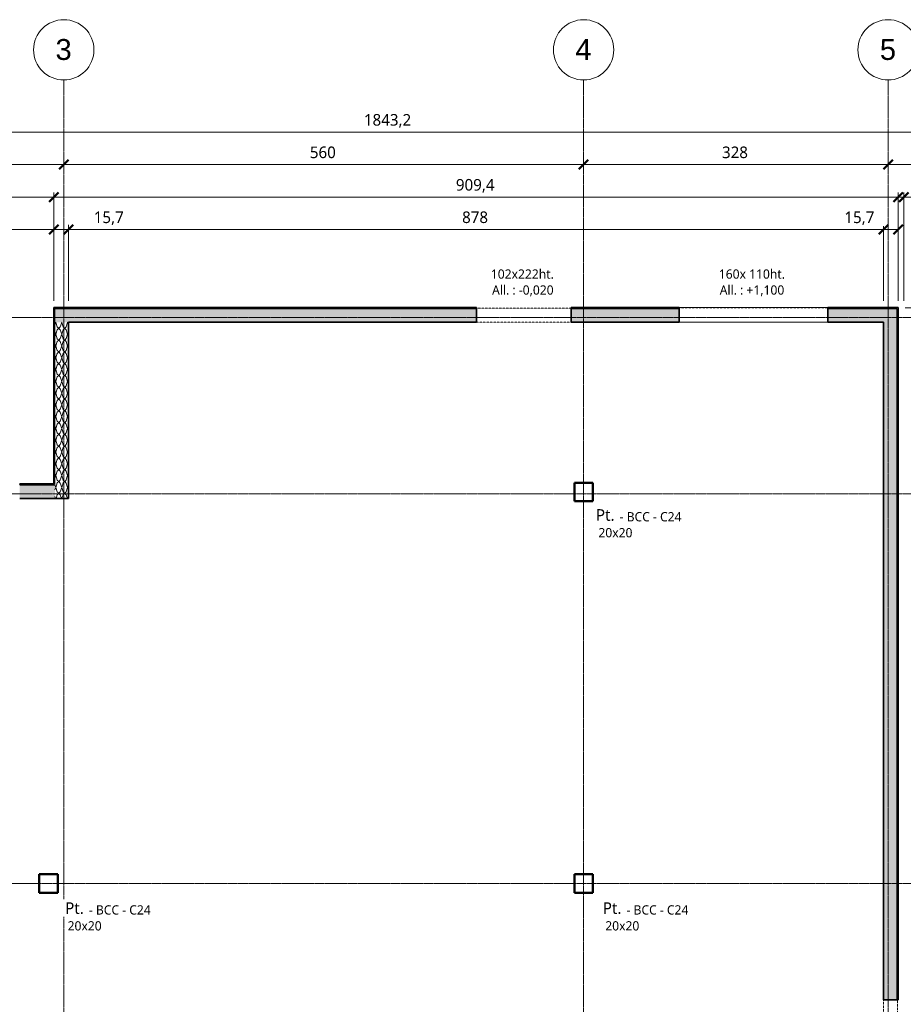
# Model space of a CAD drawing. Header units: millimetres. Extents: x -71081 to 41905, y -31219 to 13463.
# Tile 6 of 15: x -62651 to -53132, y -24431 to -13818. Entities that reach past the tile are written whole.
import ezdxf

# ---------------------------------------------------------------- set-up
doc = ezdxf.new("R2010")
doc.units = ezdxf.units.MM
doc.linetypes.add('Ligne de quadrillage', pattern=[22.225, 12.7, -3.175, 3.175, -3.175])
doc.linetypes.add('Projeté', pattern=[3.96875, 2.38125, -1.5875])
for name, color, linetype, lineweight in [('A-ANNO-DIMS', 211, 'Continuous', 9), ('A-ANNO-DIMS-50', 211, 'Continuous', 9), ('A-DETL-GENF', 92, 'Projeté', 18), ('A-DETL-MEDM', 33, 'Continuous', 35), ('A-DOOR-IDEN', 31, 'Continuous', 9), ('A-GLAZ', 151, 'Continuous', 18), ('A-GLAZ-IDEN', 152, 'Continuous', 9), ('A-WALL', 113, 'Continuous', 18), ('A-WALL-PATT', 111, 'Continuous', 35), ('S-COLS', 52, 'Continuous', 18), ('S-COLS-IDEN', 171, 'Continuous', 9), ('S-GRID', 1, 'Continuous', 9), ('S-GRID-IDEN', 1, 'Continuous', 9)]:
    doc.layers.add(name, color=color, linetype=linetype, lineweight=lineweight)
doc.styles.add('Arial', font='arial.ttf', dxfattribs={"height": 225})
doc.styles.add('Roboto', font='txt', dxfattribs={"height": 100})
doc.styles.add('Roboto_1', font='txt', dxfattribs={"height": 125})
doc.styles.add('Roboto_B', font='txt', dxfattribs={"height": 125})
doc.dimstyles.new('Diagonale_-_Arial_2_5_mm', dxfattribs={"dimscale": 304.8, "dimtxt": 131.342559, "dimasz": 0.328084, "dimexe": 0.164042, "dimexo": 0.246063, "dimgap": 0.082021, "dimtad": 1, "dimdec": 1, "dimlfac": 0.1, "dimrnd": 0.1, "dimdsep": 46, "dimtxsty": 'Roboto_1', "dimblk1": 'OBLIQUE', "dimblk2": 'OBLIQUE', "dimsah": 1, "dimcen": 0.09, "dimazin": 0, "dimtfac": 1, "dimtdec": 4, "dimtix": 1, "dimtmove": 1, "dimatfit": 3, "dimfxl": 1, "dimtvp": 1, "dimtfill": 1, "dimtolj": 1, "dimtzin": 0, "dimarcsym": 2})
doc.dimstyles.new('Diagonale_-_Arial_2_5_mm_1', dxfattribs={"dimscale": 304.8, "dimtxt": 131.342559, "dimasz": 0.328084, "dimexe": 0.164042, "dimexo": 0.246063, "dimgap": 0.082021, "dimtad": 1, "dimdec": 1, "dimlfac": 0.1, "dimrnd": 0.1, "dimdsep": 46, "dimtxsty": 'Roboto_1', "dimblk1": 'OBLIQUE', "dimblk2": 'OBLIQUE', "dimsah": 1, "dimcen": 0.09, "dimazin": 0, "dimtfac": 1, "dimtdec": 4, "dimtix": 1, "dimtmove": 0, "dimatfit": 3, "dimfxl": 1, "dimtvp": 1, "dimtfill": 1, "dimtolj": 1, "dimtzin": 0, "dimarcsym": 2})
pattern_1 = [(45, (0, 0), (126.99991, 254.00053), [22.451, -157.154]), (45, (47.625, 111.125), (126.99991, 254.00053), [22.451, -157.154]), (45, (63.5, 0), (126.99991, 254.00053), [22.451, -157.154]), (45, (111.125, 111.125), (126.99991, 254.00053), [22.451, -157.154]), (71.565, (15.875, 15.875), (127.00037, 507.99987), [50.201, -351.408]), (71.565, (31.75, 63.5), (127.00037, 507.99987), [50.201, -351.408]), (71.565, (79.375, 15.875), (127.00037, 507.99987), [50.201, -351.408]), (71.565, (95.25, 63.5), (127.00037, 507.99987), [50.201, -351.408]), (135, (15.875, 111.125), (126.99991, -254.00053), [22.451, -157.154]), (135, (63.5, 0), (126.99991, -254.00053), [22.451, -157.154]), (135, (79.375, 111.125), (126.99991, -254.00053), [22.451, -157.154]), (135, (127, 0), (126.99991, -254.00053), [22.451, -157.154]), (108.435, (31.75, 63.5), (127.00037, -507.99987), [50.201, -351.408]), (108.435, (47.625, 15.875), (127.00037, -507.99987), [50.201, -351.408]), (108.435, (95.25, 63.5), (127.00037, -507.99987), [50.201, -351.408]), (108.435, (111.125, 15.875), (127.00037, -507.99987), [50.201, -351.408])]
pattern_2 = [(45, (0, 0), (-56.1266, 56.1266), []), (45, (19.844, 0), (0, 112.2532), []), (45, (-19.844, 0), (0, 112.2532), [])]

# ---------------------------------------------------------------- blocks, each defined once
blk = doc.blocks.new('Porte-Ouverture - 102 x 222 cm-201730-Charpente - Rdc')
at = {"layer": 'A-DETL-GENF'}
for p, q in [((502, 75), (-518, 75)), ((-518, -75), (502, -75))]:
    blk.add_line(p, q, dxfattribs=at)
at = {"layer": 'A-DETL-MEDM'}
for p, q in [((-518, 75), (-518, -75)), ((502, -75), (502, 75))]:
    blk.add_line(p, q, dxfattribs=at)
blk = doc.blocks.new('Fenêtre-Ouverture carrée - 160 x 110 cm-231635-Charpente - Rdc')
at = {"layer": 'A-GLAZ', "linetype": 'Projeté'}
for p, q in [((-808, 78), (792, 78)), ((792, -78), (-808, -78))]:
    blk.add_line(p, q, dxfattribs=at)
at = {"layer": 'A-GLAZ'}
for p, q in [((-808, -78), (-808, 78)), ((792, 78), (792, -78))]:
    blk.add_line(p, q, dxfattribs=at)
blk = doc.blocks.new('Poteau - Bois d_oeuvre - 200x200-280362-Charpente - Rdc')
at = {"layer": 'S-COLS', "lineweight": 50}
for p, q in [((100, 100), (-100, 100)), ((-100, 100), (-100, -100)), ((100, -100), (100, 100)), ((-100, -100), (100, -100))]:
    blk.add_line(p, q, dxfattribs=at)
blk = doc.blocks.new('Poteau - Bois d_oeuvre - 200x200-389654-Charpente - Rdc')
at = {"layer": 'S-COLS', "lineweight": 50}
for p, q in [((100, 100), (-100, 100)), ((-100, 100), (-100, -100)), ((100, -100), (100, 100)), ((-100, -100), (100, -100))]:
    blk.add_line(p, q, dxfattribs=at)
blk = doc.blocks.new('Poteau - Bois d_oeuvre - 200x200-389667-Charpente - Rdc')
at = {"layer": 'S-COLS', "lineweight": 50}
for p, q in [((100, 100), (-100, 100)), ((-100, 100), (-100, -100)), ((100, -100), (100, 100)), ((-100, -100), (100, -100))]:
    blk.add_line(p, q, dxfattribs=at)
blk = doc.blocks.new('Quadrillage - Extrémité de la ligne de quadrillage - Cercle-11506-Charpente - Rdc')
at = {"layer": 'S-GRID-IDEN'}
blk.add_circle((0, 0), 6.5, dxfattribs=at)
blk = doc.blocks.new('DIMBLOCK3-Charpente - Rdc')
at = {"layer": 'A-ANNO-DIMS-50', "lineweight": 50}
for p, q in [((-63986, -15380), (-64036, -15430)), ((-63986, -15380), (-63936, -15330)), ((-62176, -15380), (-62226, -15430)), ((-62176, -15380), (-62126, -15330))]:
    blk.add_line(p, q, dxfattribs=at)
at = {"layer": 'A-ANNO-DIMS-50'}
for p, q in [((-63986, -15380), (-63986, -15330)), ((-63986, -15380), (-62176, -15380)), ((-63986, -15380), (-63986, -15384)), ((-62176, -15380), (-62176, -15330)), ((-62176, -15380), (-62176, -15384))]:
    blk.add_line(p, q, dxfattribs=at)
at = {"layer": 'A-ANNO-DIMS-50', "color": 0, "insert": (-63230, -15185), "char_height": 125, "width": 358.44, "attachment_point": 1, "line_spacing_factor": 1.016846, "style": 'Roboto_1', "bg_fill": 3, "box_fill_scale": 1.25, "bg_fill_color": 256, "bg_fill_true_color": 13158600, "bg_fill_transparency": 0}
blk.add_mtext('181', dxfattribs=at)
blk = doc.blocks.new('_Oblique')
at = {"color": 0, "linetype": 'ByBlock', "lineweight": -2}
blk.add_line((-0.5, -0.5), (0.5, 0.5), dxfattribs=at)
blk = doc.blocks.new('DIMBLOCK4-Charpente - Rdc')
at = {"layer": 'A-ANNO-DIMS-50', "lineweight": 50}
for p, q in [((-62176, -15380), (-62226, -15430)), ((-62176, -15380), (-62126, -15330)), ((-56576, -15380), (-56626, -15430)), ((-56576, -15380), (-56526, -15330))]:
    blk.add_line(p, q, dxfattribs=at)
at = {"layer": 'A-ANNO-DIMS-50'}
for p, q in [((-62176, -15380), (-62176, -15330)), ((-62176, -15380), (-56576, -15380)), ((-62176, -15380), (-62176, -15384)), ((-56576, -15380), (-56576, -15330)), ((-56576, -15380), (-56576, -15384))]:
    blk.add_line(p, q, dxfattribs=at)
at = {"layer": 'A-ANNO-DIMS-50', "color": 0, "insert": (-59525, -15185), "char_height": 125, "width": 358.44, "attachment_point": 1, "line_spacing_factor": 1.016846, "style": 'Roboto_1', "bg_fill": 3, "box_fill_scale": 1.25, "bg_fill_color": 256, "bg_fill_true_color": 13158600, "bg_fill_transparency": 0}
blk.add_mtext('560', dxfattribs=at)
blk = doc.blocks.new('DIMBLOCK5-Charpente - Rdc')
at = {"layer": 'A-ANNO-DIMS-50', "lineweight": 50}
for p, q in [((-56576, -15380), (-56626, -15430)), ((-56576, -15380), (-56526, -15330)), ((-53296, -15380), (-53346, -15430)), ((-53296, -15380), (-53246, -15330))]:
    blk.add_line(p, q, dxfattribs=at)
at = {"layer": 'A-ANNO-DIMS-50'}
for p, q in [((-56576, -15380), (-56576, -15330)), ((-56576, -15380), (-53296, -15380)), ((-56576, -15380), (-56576, -15384)), ((-53296, -15380), (-53296, -15330)), ((-53296, -15380), (-53296, -15384))]:
    blk.add_line(p, q, dxfattribs=at)
at = {"layer": 'A-ANNO-DIMS-50', "color": 0, "insert": (-55085, -15185), "char_height": 125, "width": 358.44, "attachment_point": 1, "line_spacing_factor": 1.016846, "style": 'Roboto_1', "bg_fill": 3, "box_fill_scale": 1.25, "bg_fill_color": 256, "bg_fill_true_color": 13158600, "bg_fill_transparency": 0}
blk.add_mtext('328', dxfattribs=at)
blk = doc.blocks.new('DIMBLOCK6-Charpente - Rdc')
at = {"layer": 'A-ANNO-DIMS-50', "lineweight": 50}
for p, q in [((-53296, -15380), (-53346, -15430)), ((-53296, -15380), (-53246, -15330)), ((-49536, -15380), (-49586, -15430)), ((-49536, -15380), (-49486, -15330))]:
    blk.add_line(p, q, dxfattribs=at)
at = {"layer": 'A-ANNO-DIMS-50'}
for p, q in [((-53296, -15380), (-53296, -15330)), ((-53296, -15380), (-49536, -15380)), ((-53296, -15380), (-53296, -15384)), ((-49536, -15380), (-49536, -15330)), ((-49536, -15380), (-49536, -15384))]:
    blk.add_line(p, q, dxfattribs=at)
at = {"layer": 'A-ANNO-DIMS-50', "color": 0, "insert": (-51565, -15185), "char_height": 125, "width": 358.44, "attachment_point": 1, "line_spacing_factor": 1.016846, "style": 'Roboto_1', "bg_fill": 3, "box_fill_scale": 1.25, "bg_fill_color": 256, "bg_fill_true_color": 13158600, "bg_fill_transparency": 0}
blk.add_mtext('376', dxfattribs=at)
blk = doc.blocks.new('DIMBLOCK8-Charpente - Rdc')
at = {"layer": 'A-ANNO-DIMS-50', "lineweight": 50}
for p, q in [((-67893, -15030), (-67943, -15080)), ((-67893, -15030), (-67843, -14980)), ((-49461, -15030), (-49511, -15080)), ((-49461, -15030), (-49411, -14980))]:
    blk.add_line(p, q, dxfattribs=at)
at = {"layer": 'A-ANNO-DIMS-50'}
for p, q in [((-67893, -15030), (-67893, -14980)), ((-67893, -15030), (-49461, -15030)), ((-67893, -15030), (-67893, -16602)), ((-49461, -15030), (-49461, -14980)), ((-49461, -15030), (-49461, -16847))]:
    blk.add_line(p, q, dxfattribs=at)
at = {"layer": 'A-ANNO-DIMS-50', "color": 0, "insert": (-58943, -14835), "char_height": 125, "width": 638.07, "attachment_point": 1, "line_spacing_factor": 1.016846, "style": 'Roboto_1', "bg_fill": 3, "box_fill_scale": 1.25, "bg_fill_color": 256, "bg_fill_true_color": 13158600, "bg_fill_transparency": 0}
blk.add_mtext('1843,2', dxfattribs=at)
blk = doc.blocks.new('DIMBLOCK9-Charpente - Rdc')
at = {"layer": 'A-ANNO-DIMS-50', "lineweight": 50}
for p, q in [((-67893, -15730), (-67843, -15680)), ((-62283, -15730), (-62233, -15680)), ((-67893, -15730), (-67943, -15780)), ((-62283, -15730), (-62333, -15780))]:
    blk.add_line(p, q, dxfattribs=at)
at = {"layer": 'A-ANNO-DIMS-50'}
for p, q in [((-67893, -15730), (-67893, -15680)), ((-62283, -15730), (-62283, -15680)), ((-67893, -15730), (-62283, -15730)), ((-67893, -15730), (-67893, -16602)), ((-62283, -15730), (-62283, -16847))]:
    blk.add_line(p, q, dxfattribs=at)
at = {"layer": 'A-ANNO-DIMS-50', "color": 0, "insert": (-65237, -15535), "char_height": 125, "width": 358.44, "attachment_point": 1, "line_spacing_factor": 1.016846, "style": 'Roboto_1', "bg_fill": 3, "box_fill_scale": 1.25, "bg_fill_color": 256, "bg_fill_true_color": 13158600, "bg_fill_transparency": 0}
blk.add_mtext('561', dxfattribs=at)
blk = doc.blocks.new('DIMBLOCK10-Charpente - Rdc')
at = {"layer": 'A-ANNO-DIMS-50', "lineweight": 50}
for p, q in [((-62283, -15730), (-62233, -15680)), ((-53189, -15730), (-53139, -15680)), ((-62283, -15730), (-62333, -15780)), ((-53189, -15730), (-53239, -15780))]:
    blk.add_line(p, q, dxfattribs=at)
at = {"layer": 'A-ANNO-DIMS-50'}
for p, q in [((-62283, -15730), (-62283, -15680)), ((-53189, -15730), (-53189, -15680)), ((-62283, -15730), (-53189, -15730)), ((-62283, -15730), (-62283, -16847)), ((-53189, -15730), (-53189, -16847))]:
    blk.add_line(p, q, dxfattribs=at)
at = {"layer": 'A-ANNO-DIMS-50', "color": 0, "insert": (-57952, -15535), "char_height": 125, "width": 518.59, "attachment_point": 1, "line_spacing_factor": 1.016846, "style": 'Roboto_1', "bg_fill": 3, "box_fill_scale": 1.25, "bg_fill_color": 256, "bg_fill_true_color": 13158600, "bg_fill_transparency": 0}
blk.add_mtext('909,4', dxfattribs=at)
blk = doc.blocks.new('DIMBLOCK11-Charpente - Rdc')
at = {"layer": 'A-ANNO-DIMS-50', "lineweight": 50}
for p, q in [((-53189, -15730), (-53139, -15680)), ((-53126, -15730), (-53076, -15680)), ((-53189, -15730), (-53239, -15780)), ((-53126, -15730), (-53176, -15780))]:
    blk.add_line(p, q, dxfattribs=at)
at = {"layer": 'A-ANNO-DIMS-50'}
for p, q in [((-53189, -15730), (-53189, -15680)), ((-53126, -15730), (-53126, -15680)), ((-53189, -15730), (-53126, -15730)), ((-53189, -15730), (-53189, -16847)), ((-52986, -15730), (-53157, -15730)), ((-53126, -15730), (-53126, -16847)), ((-52753, -15730), (-52986, -15730))]:
    blk.add_line(p, q, dxfattribs=at)
at = {"layer": 'A-ANNO-DIMS-50', "color": 0, "insert": (-52986, -15535), "char_height": 125, "width": 279.63, "attachment_point": 1, "line_spacing_factor": 1.016846, "style": 'Roboto_1', "bg_fill": 3, "box_fill_scale": 1.25, "bg_fill_color": 256, "bg_fill_true_color": 13158600, "bg_fill_transparency": 0}
blk.add_mtext('6,3', dxfattribs=at)
blk = doc.blocks.new('DIMBLOCK12-Charpente - Rdc')
at = {"layer": 'A-ANNO-DIMS-50', "lineweight": 50}
for p, q in [((-53126, -15730), (-53076, -15680)), ((-49461, -15730), (-49411, -15680)), ((-53126, -15730), (-53176, -15780)), ((-49461, -15730), (-49511, -15780))]:
    blk.add_line(p, q, dxfattribs=at)
at = {"layer": 'A-ANNO-DIMS-50'}
for p, q in [((-53126, -15730), (-53126, -15680)), ((-49461, -15730), (-49461, -15680)), ((-53126, -15730), (-49461, -15730)), ((-53126, -15730), (-53126, -16847)), ((-49461, -15730), (-49461, -16847))]:
    blk.add_line(p, q, dxfattribs=at)
at = {"layer": 'A-ANNO-DIMS-50', "color": 0, "insert": (-51509, -15535), "char_height": 125, "width": 518.59, "attachment_point": 1, "line_spacing_factor": 1.016846, "style": 'Roboto_1', "bg_fill": 3, "box_fill_scale": 1.25, "bg_fill_color": 256, "bg_fill_true_color": 13158600, "bg_fill_transparency": 0}
blk.add_mtext('366,5', dxfattribs=at)
blk = doc.blocks.new('DIMBLOCK14-Charpente - Rdc')
at = {"layer": 'A-ANNO-DIMS-50', "lineweight": 50}
for p, q in [((-67736, -16080), (-67786, -16130)), ((-67736, -16080), (-67686, -16030)), ((-62283, -16080), (-62333, -16130)), ((-62283, -16080), (-62233, -16030))]:
    blk.add_line(p, q, dxfattribs=at)
at = {"layer": 'A-ANNO-DIMS-50'}
for p, q in [((-67736, -16080), (-67736, -16030)), ((-67736, -16080), (-62283, -16080)), ((-67736, -16080), (-67736, -16602)), ((-62283, -16080), (-62283, -16030)), ((-62283, -16080), (-62283, -16847))]:
    blk.add_line(p, q, dxfattribs=at)
at = {"layer": 'A-ANNO-DIMS-50', "color": 0, "insert": (-65225, -15885), "char_height": 125, "width": 518.59, "attachment_point": 1, "line_spacing_factor": 1.016846, "style": 'Roboto_1', "bg_fill": 3, "box_fill_scale": 1.25, "bg_fill_color": 256, "bg_fill_true_color": 13158600, "bg_fill_transparency": 0}
blk.add_mtext('545,3', dxfattribs=at)
blk = doc.blocks.new('DIMBLOCK15-Charpente - Rdc')
at = {"layer": 'A-ANNO-DIMS-50', "lineweight": 50}
for p, q in [((-62283, -16080), (-62333, -16130)), ((-62283, -16080), (-62233, -16030)), ((-62126, -16080), (-62176, -16130)), ((-62126, -16080), (-62076, -16030))]:
    blk.add_line(p, q, dxfattribs=at)
at = {"layer": 'A-ANNO-DIMS-50'}
for p, q in [((-62283, -16080), (-62283, -16030)), ((-62283, -16080), (-62126, -16080)), ((-62283, -16080), (-62283, -16847)), ((-61853, -16080), (-62204, -16080)), ((-62126, -16080), (-62126, -16030)), ((-62126, -16080), (-62126, -16848)), ((-61521, -16080), (-61853, -16080))]:
    blk.add_line(p, q, dxfattribs=at)
at = {"layer": 'A-ANNO-DIMS-50', "color": 0, "insert": (-61853, -15885), "char_height": 125, "width": 399.11, "attachment_point": 1, "line_spacing_factor": 1.016846, "style": 'Roboto_1', "bg_fill": 3, "box_fill_scale": 1.25, "bg_fill_color": 256, "bg_fill_true_color": 13158600, "bg_fill_transparency": 0}
blk.add_mtext('15,7', dxfattribs=at)
blk = doc.blocks.new('DIMBLOCK16-Charpente - Rdc')
at = {"layer": 'A-ANNO-DIMS-50', "lineweight": 50}
for p, q in [((-62126, -16080), (-62176, -16130)), ((-62126, -16080), (-62076, -16030)), ((-53346, -16080), (-53396, -16130)), ((-53346, -16080), (-53296, -16030))]:
    blk.add_line(p, q, dxfattribs=at)
at = {"layer": 'A-ANNO-DIMS-50'}
for p, q in [((-62126, -16080), (-62126, -16030)), ((-62126, -16080), (-53346, -16080)), ((-62126, -16080), (-62126, -16848)), ((-53346, -16080), (-53346, -16030)), ((-53346, -16080), (-53346, -16848))]:
    blk.add_line(p, q, dxfattribs=at)
at = {"layer": 'A-ANNO-DIMS-50', "color": 0, "insert": (-57885, -15885), "char_height": 125, "width": 358.44, "attachment_point": 1, "line_spacing_factor": 1.016846, "style": 'Roboto_1', "bg_fill": 3, "box_fill_scale": 1.25, "bg_fill_color": 256, "bg_fill_true_color": 13158600, "bg_fill_transparency": 0}
blk.add_mtext('878', dxfattribs=at)
blk = doc.blocks.new('DIMBLOCK17-Charpente - Rdc')
at = {"layer": 'A-ANNO-DIMS-50'}
for p, q in [((-53767, -16080), (-53434, -16080)), ((-53434, -16080), (-53267, -16080)), ((-53346, -16080), (-53346, -16030)), ((-53346, -16080), (-53189, -16080)), ((-53346, -16080), (-53346, -16848)), ((-53189, -16080), (-53189, -16030)), ((-53189, -16080), (-53189, -16847))]:
    blk.add_line(p, q, dxfattribs=at)
at = {"layer": 'A-ANNO-DIMS-50', "lineweight": 50}
for p, q in [((-53346, -16080), (-53396, -16130)), ((-53346, -16080), (-53296, -16030)), ((-53189, -16080), (-53239, -16130)), ((-53189, -16080), (-53139, -16030))]:
    blk.add_line(p, q, dxfattribs=at)
at = {"layer": 'A-ANNO-DIMS-50', "color": 0, "insert": (-53767, -15885), "char_height": 125, "width": 399.11, "attachment_point": 1, "line_spacing_factor": 1.016846, "style": 'Roboto_1', "bg_fill": 3, "box_fill_scale": 1.25, "bg_fill_color": 256, "bg_fill_true_color": 13158600, "bg_fill_transparency": 0}
blk.add_mtext('15,7', dxfattribs=at)
blk = doc.blocks.new('DIMBLOCK45-Charpente - Rdc')
at = {"layer": 'A-ANNO-DIMS-50', "lineweight": 50}
for p, q in [((-51557, -16922), (-51607, -16872)), ((-51557, -16922), (-51507, -16972)), ((-51557, -26736), (-51607, -26686)), ((-51557, -26736), (-51507, -26786))]:
    blk.add_line(p, q, dxfattribs=at)
at = {"layer": 'A-ANNO-DIMS-50'}
for p, q in [((-51557, -16922), (-53114, -16922)), ((-51557, -26736), (-51557, -16922)), ((-51557, -16922), (-51507, -16922)), ((-51557, -26736), (-53114, -26736)), ((-51557, -26736), (-51507, -26736))]:
    blk.add_line(p, q, dxfattribs=at)
at = {"layer": 'A-ANNO-DIMS-50', "color": 0, "insert": (-51752, -22045), "char_height": 125, "width": 518.59, "attachment_point": 1, "rotation": 90, "line_spacing_factor": 1.016846, "style": 'Roboto_1', "bg_fill": 3, "box_fill_scale": 1.25, "bg_fill_color": 256, "bg_fill_true_color": 13158600, "bg_fill_transparency": 0}
blk.add_mtext('981,4', dxfattribs=at)
blk = doc.blocks.new('DIMBLOCK52-Charpente - Rdc')
at = {"layer": 'A-ANNO-DIMS-50', "lineweight": 50}
for p, q in [((-52218, -17079), (-52268, -17029)), ((-52218, -17079), (-52168, -17129)), ((-52218, -26579), (-52268, -26529)), ((-52218, -26579), (-52168, -26629))]:
    blk.add_line(p, q, dxfattribs=at)
at = {"layer": 'A-ANNO-DIMS-50'}
for p, q in [((-52218, -17079), (-52268, -17079)), ((-52218, -26579), (-52218, -17079)), ((-52218, -17079), (-52214, -17079)), ((-52218, -26579), (-53115, -26579)), ((-52218, -26579), (-52168, -26579))]:
    blk.add_line(p, q, dxfattribs=at)
at = {"layer": 'A-ANNO-DIMS-50', "color": 0, "insert": (-52413, -21978), "char_height": 125, "width": 358.44, "attachment_point": 1, "rotation": 90, "line_spacing_factor": 1.016846, "style": 'Roboto_1', "bg_fill": 3, "box_fill_scale": 1.25, "bg_fill_color": 256, "bg_fill_true_color": 13158600, "bg_fill_transparency": 0}
blk.add_mtext('950', dxfattribs=at)

msp = doc.modelspace()

# ---------------------------------------------------------------- hatches: boundary and pattern name
at = {"layer": 'A-WALL-PATT', "lineweight": 18}
h = msp.add_hatch(dxfattribs=at)
h.set_pattern_fill('FP_2', color=256, style=0, pattern_type=2)
h.set_pattern_definition(pattern_2)
h.paths.add_polyline_path([(-53200.87, -16933.76), (-53188.87, -16933.76), (-53188.87, -16921.76), (-53945.87, -16921.76), (-53945.87, -16933.76)])
h.paths.add_polyline_path([(-55545.87, -16933.76), (-55545.87, -16921.76), (-56709.87, -16921.76), (-56709.87, -16933.76)])
h.paths.add_polyline_path([(-57729.87, -16933.76), (-57729.87, -16921.76), (-62282.87, -16921.76), (-62282.87, -16933.76), (-59127.73, -16933.76)])
h = msp.add_hatch(dxfattribs=at)
h.set_pattern_fill('FP_2', color=256, style=0, pattern_type=2)
h.set_pattern_definition(pattern_2)
h.paths.add_polyline_path([(-62270.87, -18833.76), (-62270.87, -16933.76), (-62282.87, -16933.76), (-62282.87, -18833.76)])
h = msp.add_hatch(dxfattribs=at)
h.set_pattern_fill('FP_1', color=256, style=0, pattern_type=2)
h.set_pattern_definition(pattern_1)
h.paths.add_polyline_path([(-53345.87, -17078.76), (-53200.87, -17078.76), (-53200.87, -16933.76), (-53945.87, -16933.76), (-53945.87, -17078.76)])
h.paths.add_polyline_path([(-55545.87, -17078.76), (-55545.87, -16933.76), (-56709.87, -16933.76), (-56709.87, -17078.76)])
h.paths.add_polyline_path([(-57729.87, -17078.76), (-57729.87, -16933.76), (-62270.87, -16933.76), (-62270.87, -17078.76), (-59127.73, -17078.76)])
h = msp.add_hatch(dxfattribs=at)
h.set_pattern_fill('FP_2', color=256, style=0, pattern_type=2)
h.set_pattern_definition(pattern_2)
h.paths.add_polyline_path([(-53188.87, -26723.76), (-53188.87, -25403.76), (-53200.87, -25403.76), (-53200.87, -26723.76)])
h.paths.add_polyline_path([(-53200.87, -24383.76), (-53188.87, -24383.76), (-53188.87, -16933.76), (-53200.87, -16933.76), (-53200.87, -21997.57)])
h = msp.add_hatch(dxfattribs=at)
h.set_pattern_fill('FP_1', color=256, style=0, pattern_type=2)
h.set_pattern_definition(pattern_1)
h.paths.add_polyline_path([(-62125.87, -18978.76), (-62125.87, -17078.76), (-62270.87, -17078.76), (-62270.87, -18978.76)])
h = msp.add_hatch(dxfattribs=at)
h.set_pattern_fill('FP_1', color=256, style=0, pattern_type=2)
h.set_pattern_definition(pattern_1)
h.paths.add_polyline_path([(-53345.87, -26578.76), (-53200.87, -26578.76), (-53200.87, -25403.76), (-53345.87, -25403.76)])
h.paths.add_polyline_path([(-53200.87, -24383.76), (-53200.87, -17078.76), (-53345.87, -17078.76), (-53345.87, -24383.76)])
h = msp.add_hatch(dxfattribs=at)
h.set_pattern_fill('FP_2', color=256, style=0, pattern_type=2)
h.set_pattern_definition(pattern_2)
h.paths.add_polyline_path([(-62282.87, -18833.76), (-62282.87, -18821.76), (-62650.87, -18821.76), (-62650.87, -18833.76)])
h.paths.add_polyline_path([(-63670.87, -18833.76), (-63670.87, -18821.76), (-67892.87, -18821.76), (-67892.87, -18833.76), (-64829.56, -18833.76)])
h = msp.add_hatch(dxfattribs=at)
h.set_pattern_fill('FP_1', color=256, style=0, pattern_type=2)
h.set_pattern_definition(pattern_1)
h.paths.add_polyline_path([(-62270.87, -18978.76), (-62270.87, -18833.76), (-62650.87, -18833.76), (-62650.87, -18978.76), (-62282.87, -18978.76)])
h.paths.add_polyline_path([(-63670.87, -18978.76), (-63670.87, -18833.76), (-67880.87, -18833.76), (-67880.87, -18978.76), (-64829.56, -18978.76)])

# ---------------------------------------------------------------- linework, layer by layer
at = {"layer": 'A-WALL', "lineweight": 35}
for p, q in [((-57729.87, -16921.76), (-62282.87, -16921.76)), ((-62282.87, -16921.76), (-62282.87, -18821.76)), ((-57729.87, -16928.76), (-57729.87, -16921.76)), ((-55545.87, -16921.76), (-56709.87, -16921.76)), ((-56709.87, -16921.76), (-56709.87, -16928.76)), ((-55545.87, -17078.76), (-55545.87, -16921.76)), ((-53188.87, -16921.76), (-53945.87, -16921.76)), ((-53945.87, -16921.76), (-53945.87, -17078.76)), ((-53188.87, -24383.76), (-53188.87, -16921.76)), ((-62125.87, -17078.76), (-57729.87, -17078.76)), ((-62125.87, -18978.76), (-62125.87, -17078.76)), ((-56709.87, -17078.76), (-55545.87, -17078.76)), ((-53945.87, -17078.76), (-53345.87, -17078.76)), ((-53345.87, -17078.76), (-53345.87, -24383.76)), ((-62282.87, -18821.76), (-62650.87, -18821.76)), ((-62650.87, -18821.76), (-62650.87, -18828.76)), ((-62650.87, -18978.76), (-62125.87, -18978.76)), ((-53195.87, -24383.76), (-53188.87, -24383.76))]:
    msp.add_line(p, q, dxfattribs=at)
at = {"layer": 'A-WALL'}
for p, q in [((-57729.87, -16933.76), (-62270.87, -16933.76)), ((-62270.87, -18833.76), (-62270.87, -16933.76)), ((-55545.87, -16933.76), (-56709.87, -16933.76)), ((-55545.87, -16921.76), (-53945.87, -16921.76)), ((-53200.87, -16933.76), (-53945.87, -16933.76)), ((-53200.87, -16933.76), (-53200.87, -24383.76)), ((-53945.87, -17078.76), (-55545.87, -17078.76)), ((-62650.87, -18833.76), (-62270.87, -18833.76))]:
    msp.add_line(p, q, dxfattribs=at)
at = {"layer": 'S-GRID', "linetype": 'Ligne de quadrillage'}
for p, q in [((-62175.87, -30569.16), (-62175.87, -14467.83)), ((-56575.87, -30569.16), (-56575.87, -14467.83)), ((-53295.87, -30569.16), (-53295.87, -14467.83)), ((-70430.91, -17028.76), (-47555.31, -17028.76)), ((-70430.91, -18928.76), (-47555.31, -18928.76)), ((-70430.91, -23128.76), (-47555.31, -23128.76))]:
    msp.add_line(p, q, dxfattribs=at)

# ---------------------------------------------------------------- block references
at = {"layer": 'A-DETL-MEDM'}
for p, rotation in [((-57228.06, -17003.76), 180), ((-53270.87, -24901.95), 269.9999999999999)]:
    msp.add_blockref('Porte-Ouverture - 102 x 222 cm-201730-Charpente - Rdc', p, dxfattribs=dict(at, rotation=rotation))
at = {"layer": 'A-GLAZ', "rotation": 180}
msp.add_blockref('Fenêtre-Ouverture carrée - 160 x 110 cm-231635-Charpente - Rdc', (-54754.06, -17000.26), dxfattribs=at)
at = {"layer": 'S-COLS'}
for name, p in [('Poteau - Bois d_oeuvre - 200x200-280362-Charpente - Rdc', (-56575.87, -18908.76)), ('Poteau - Bois d_oeuvre - 200x200-389654-Charpente - Rdc', (-62340.87, -23128.76)), ('Poteau - Bois d_oeuvre - 200x200-389667-Charpente - Rdc', (-56575.87, -23128.76))]:
    msp.add_blockref(name, p, dxfattribs=at)
at = {"layer": 'S-GRID-IDEN', "xscale": 49.99999999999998, "yscale": 49.99999999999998, "zscale": 49.99999999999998}
for p in [(-62175.87, -14142.83), (-56575.87, -14142.83), (-53295.87, -14142.83)]:
    msp.add_blockref('Quadrillage - Extrémité de la ligne de quadrillage - Cercle-11506-Charpente - Rdc', p, dxfattribs=at)

# ---------------------------------------------------------------- texts
at = {"layer": 'S-COLS-IDEN', "char_height": 100, "attachment_point": 1, "style": 'Roboto', "bg_fill": 3, "box_fill_scale": 1.25, "bg_fill_color": 256, "bg_fill_true_color": 13158600, "bg_fill_transparency": 0}
for s, insert, width in [(' - BCC - C24', (-56221.73, -19125.72), 909.9153), ('20x20', (-56416.98, -19297.72), 468.9872), (' - BCC - C24', (-61939.48, -23363.58), 909.9153), (' - BCC - C24', (-56147.65, -23363.58), 909.9153), ('20x20', (-56342.9, -23535.58), 468.9872)]:
    msp.add_mtext(s, dxfattribs=dict(at, insert=insert, width=width))

# ---------------------------------------------------------------- next in the draw order: texts
at = {"layer": 'S-COLS-IDEN', "attachment_point": 1, "bg_fill": 3, "box_fill_scale": 1.25, "bg_fill_color": 256, "bg_fill_true_color": 13158600, "bg_fill_transparency": 0}
for s, insert, char_height, width, style in [('Pt.', (-56443.23, -19093.98), 125, 268.5653, 'Roboto_B'), ('Pt.', (-62160.98, -23331.85), 125, 268.5653, 'Roboto_B'), ('Pt.', (-56369.15, -23331.85), 125, 268.5653, 'Roboto_B'), ('20x20', (-62134.73, -23535.58), 100, 468.9872, 'Roboto')]:
    msp.add_mtext(s, dxfattribs=dict(at, insert=insert, char_height=char_height, width=width, style=style))
at = {"layer": 'S-GRID-IDEN', "char_height": 225, "width": 212.4472, "attachment_point": 1, "style": 'Arial', "bg_fill": 3, "box_fill_scale": 1.25, "bg_fill_color": 256, "bg_fill_true_color": 13158600, "bg_fill_transparency": 0}
for s, insert in [('3', (-62265.18, -14026.54)), ('4', (-56665.18, -14026.54)), ('5', (-53385.18, -14026.54))]:
    msp.add_mtext(s, dxfattribs=dict(at, insert=insert))

# ---------------------------------------------------------------- next in the draw order: dimensions: what is measured, and where the dimension line sits
at = {"layer": 'A-ANNO-DIMS'}
dim = msp.add_linear_dim(base=(-62175.87, -15379.66), p1=(-63985.87, -15308.95), p2=(-62175.87, -15308.95), dimstyle='Diagonale_-_Arial_2_5_mm_1', override={"dimpost": '<>', "dimfxl": 1810}, dxfattribs=at)
dim.commit()
dim.dimension.update_dxf_attribs({"geometry": 'DIMBLOCK3-Charpente - Rdc', "text_midpoint": (-63080.87, -15290.45)})

# ---------------------------------------------------------------- next in the draw order: dimensions: what is measured, and where the dimension line sits
dim = msp.add_linear_dim(base=(-56575.87, -15379.66), p1=(-62175.87, -15308.95), p2=(-56575.87, -15308.95), dimstyle='Diagonale_-_Arial_2_5_mm_1', override={"dimpost": '<>', "dimfxl": 5600}, dxfattribs=at)
dim.commit()
dim.dimension.update_dxf_attribs({"geometry": 'DIMBLOCK4-Charpente - Rdc', "text_midpoint": (-59375.87, -15290.45)})

# ---------------------------------------------------------------- next in the draw order: dimensions: what is measured, and where the dimension line sits
dim = msp.add_linear_dim(base=(-53295.87, -15379.66), p1=(-56575.87, -15308.95), p2=(-53295.87, -15308.95), dimstyle='Diagonale_-_Arial_2_5_mm_1', override={"dimpost": '<>', "dimfxl": 3280}, dxfattribs=at)
dim.commit()
dim.dimension.update_dxf_attribs({"geometry": 'DIMBLOCK5-Charpente - Rdc', "text_midpoint": (-54935.87, -15290.45)})

# ---------------------------------------------------------------- next in the draw order: dimensions: what is measured, and where the dimension line sits
dim = msp.add_linear_dim(base=(-49535.87, -15379.66), p1=(-53295.87, -15308.95), p2=(-49535.87, -15308.95), dimstyle='Diagonale_-_Arial_2_5_mm_1', override={"dimpost": '<>', "dimfxl": 3760}, dxfattribs=at)
dim.commit()
dim.dimension.update_dxf_attribs({"geometry": 'DIMBLOCK6-Charpente - Rdc', "text_midpoint": (-51415.87, -15290.45)})

# ---------------------------------------------------------------- next in the draw order: dimensions: what is measured, and where the dimension line sits
dim = msp.add_linear_dim(base=(-49460.87, -15029.66), p1=(-67892.87, -16676.72), p2=(-49460.87, -16921.76), dimstyle='Diagonale_-_Arial_2_5_mm_1', override={"dimpost": '<>', "dimfxl": 18433.628784}, dxfattribs=at)
dim.commit()
dim.dimension.update_dxf_attribs({"geometry": 'DIMBLOCK8-Charpente - Rdc', "text_midpoint": (-58676.87, -14940.45)})

# ---------------------------------------------------------------- next in the draw order: dimensions: what is measured, and where the dimension line sits
dim = msp.add_linear_dim(base=(-62282.87, -15729.66), p1=(-67892.87, -16676.72), p2=(-62282.87, -16921.76), dimstyle='Diagonale_-_Arial_2_5_mm_1', override={"dimpost": '<>', "dimfxl": 5615.349157}, dxfattribs=at)
dim.commit()
dim.dimension.update_dxf_attribs({"geometry": 'DIMBLOCK9-Charpente - Rdc', "text_midpoint": (-65087.87, -15641)})

# ---------------------------------------------------------------- next in the draw order: dimensions: what is measured, and where the dimension line sits
dim = msp.add_linear_dim(base=(-53188.87, -15729.66), p1=(-62282.87, -16921.76), p2=(-53188.87, -16921.76), dimstyle='Diagonale_-_Arial_2_5_mm_1', override={"dimpost": '<>', "dimfxl": 9094}, dxfattribs=at)
dim.commit()
dim.dimension.update_dxf_attribs({"geometry": 'DIMBLOCK10-Charpente - Rdc', "text_midpoint": (-57735.87, -15640.45)})

# ---------------------------------------------------------------- next in the draw order: dimensions: what is measured, and where the dimension line sits
dim = msp.add_linear_dim(base=(-53125.87, -15729.66), p1=(-53188.87, -16921.76), p2=(-53125.87, -16921.76), dimstyle='Diagonale_-_Arial_2_5_mm', override={"dimpost": '<>', "dimfxl": 63}, dxfattribs=at)
dim.commit()
dim.dimension.update_dxf_attribs({"geometry": 'DIMBLOCK11-Charpente - Rdc', "text_midpoint": (-52846.03, -15618.51), "dimtype": 160})
dim = msp.add_linear_dim(base=(-62282.87, -16079.66), p1=(-67735.87, -16676.72), p2=(-62282.87, -16921.76), dimstyle='Diagonale_-_Arial_2_5_mm_1', override={"dimpost": '<>', "dimfxl": 5458.503014}, dxfattribs=at)
dim.commit()
dim.dimension.update_dxf_attribs({"geometry": 'DIMBLOCK14-Charpente - Rdc', "text_midpoint": (-65009.37, -15990.45)})

# ---------------------------------------------------------------- next in the draw order: dimensions: what is measured, and where the dimension line sits
dim = msp.add_linear_dim(base=(-49460.87, -15729.66), p1=(-53125.87, -16921.76), p2=(-49460.87, -16921.76), dimstyle='Diagonale_-_Arial_2_5_mm_1', override={"dimpost": '<>', "dimfxl": 3665}, dxfattribs=at)
dim.commit()
dim.dimension.update_dxf_attribs({"geometry": 'DIMBLOCK12-Charpente - Rdc', "text_midpoint": (-51293.37, -15640.45)})
dim = msp.add_linear_dim(base=(-62125.87, -16079.66), p1=(-62282.87, -16921.76), p2=(-62125.87, -16922.95), dimstyle='Diagonale_-_Arial_2_5_mm', override={"dimpost": '<>', "dimfxl": 157.004491}, dxfattribs=at)
dim.commit()
dim.dimension.update_dxf_attribs({"geometry": 'DIMBLOCK15-Charpente - Rdc', "text_midpoint": (-61653.55, -15968.51), "dimtype": 160})

# ---------------------------------------------------------------- next in the draw order: dimensions: what is measured, and where the dimension line sits
dim = msp.add_linear_dim(base=(-53345.87, -16079.66), p1=(-62125.87, -16922.95), p2=(-53345.87, -16922.95), dimstyle='Diagonale_-_Arial_2_5_mm_1', override={"dimpost": '<>', "dimfxl": 8780}, dxfattribs=at)
dim.commit()
dim.dimension.update_dxf_attribs({"geometry": 'DIMBLOCK16-Charpente - Rdc', "text_midpoint": (-57735.87, -15990.45)})

# ---------------------------------------------------------------- next in the draw order: texts
at = {"layer": 'A-DOOR-IDEN', "char_height": 100, "attachment_point": 1, "style": 'Roboto'}
for s, insert, width in [('102x222ht.', (-57575.37, -16509.71), 857.8056), ('All. : -0,020', (-57562.14, -16681.69), 829.7466)]:
    msp.add_mtext(s, dxfattribs=dict(at, insert=insert, width=width))
at = {"layer": 'A-GLAZ-IDEN', "char_height": 100, "attachment_point": 1, "style": 'Roboto'}
for s, insert, width in [('160x 110ht.', (-55119.62, -16509.71), 901.8984), ('All. : +1,100', (-55109.69, -16681.69), 877.8478)]:
    msp.add_mtext(s, dxfattribs=dict(at, insert=insert, width=width))

# ---------------------------------------------------------------- next in the draw order: dimensions: what is measured, and where the dimension line sits
at = {"layer": 'A-ANNO-DIMS'}
dim = msp.add_linear_dim(base=(-53188.87, -16079.66), p1=(-53345.87, -16922.95), p2=(-53188.87, -16921.76), dimstyle='Diagonale_-_Arial_2_5_mm', override={"dimpost": '<>', "dimfxl": 157.004491}, dxfattribs=at)
dim.commit()
dim.dimension.update_dxf_attribs({"geometry": 'DIMBLOCK17-Charpente - Rdc', "text_midpoint": (-53567.25, -15968.51), "dimtype": 160})

# ---------------------------------------------------------------- next in the draw order: dimensions: what is measured, and where the dimension line sits
dim = msp.add_linear_dim(base=(-51557.23, -16921.76), p1=(-53188.87, -26735.76), p2=(-53188.87, -16921.76), angle=90, dimstyle='Diagonale_-_Arial_2_5_mm_1', override={"dimpost": '<>', "dimfxl": 9814}, dxfattribs=at)
dim.commit()
dim.dimension.update_dxf_attribs({"geometry": 'DIMBLOCK45-Charpente - Rdc', "text_midpoint": (-51646.44, -21828.76)})

# ---------------------------------------------------------------- next in the draw order: dimensions: what is measured, and where the dimension line sits
dim = msp.add_linear_dim(base=(-52218.14, -17078.76), p1=(-53190.05, -26578.76), p2=(-52288.85, -17078.76), angle=90, dimstyle='Diagonale_-_Arial_2_5_mm_1', override={"dimpost": '<>', "dimfxl": 9542.649736}, dxfattribs=at)
dim.commit()
dim.dimension.update_dxf_attribs({"geometry": 'DIMBLOCK52-Charpente - Rdc', "text_midpoint": (-52307.36, -21828.76)})

doc.saveas('drawing.dxf')
